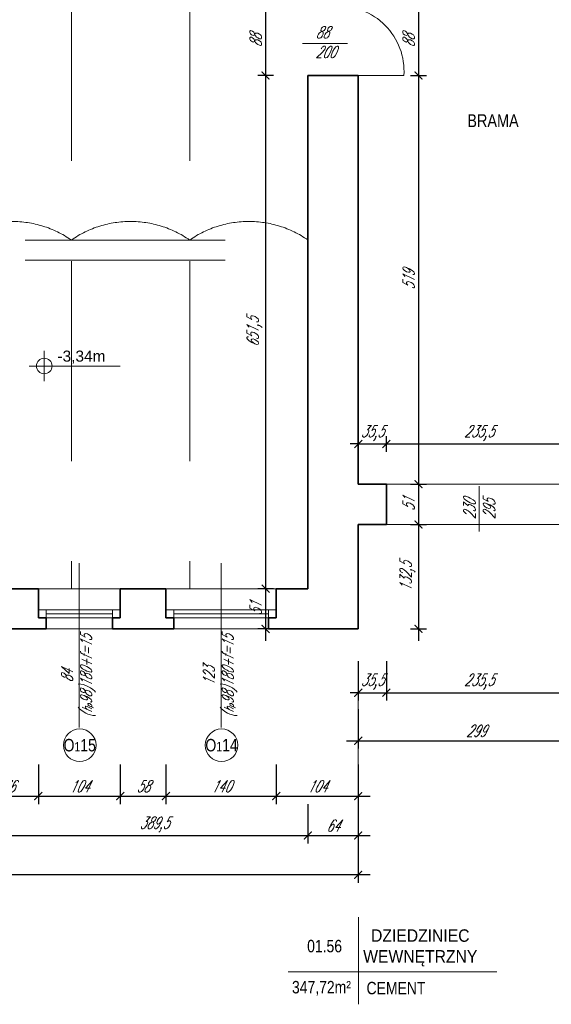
# Model space of a CAD drawing. Header units: millimetres. Extents: x 402 to 79005, y -7782 to 89952.
# Tile 231 of 256: x 25312 to 25987, y 37912 to 39161. Entities that reach past the tile are written whole.
import ezdxf
from ezdxf.enums import TextEntityAlignment as Align

# ---------------------------------------------------------------- set-up
doc = ezdxf.new("R2010")
doc.units = ezdxf.units.MM
doc.header["$LTSCALE"] = 10
doc.linetypes.add('DASHED', pattern=[19.05, 12.7, -6.35])
doc.layers.get('0').update_dxf_attribs({"lineweight": 0})
doc.layers.get('Defpoints').update_dxf_attribs({"color": 253})
for name, color, linetype, lineweight in [('01 parter - ściany', 253, 'Continuous', 35), ('03-01_okna', 253, 'Continuous', 15), ('03_drzwi', 253, 'Continuous', 15), ('04-1_widok', 253, 'Continuous', 5), ('04-2_nad', 253, 'DASHED', 5), ('05-01_wymiary', 253, 'Continuous', 5), ('05-03_opis', 253, 'Continuous', 5)]:
    doc.layers.add(name, color=color, linetype=linetype, lineweight=lineweight)
doc.styles.add('arial', font='ARIAL.TTF')
doc.styles.add('ariel', font='ARIAL.TTF', dxfattribs={"width": 0.8})
doc.styles.add('ariel_wym', font='simplex.shx', dxfattribs={"width": 0.65, "oblique": 25})
doc.dimstyles.new('ariel 50', dxfattribs={"dimtxt": 15, "dimasz": 10, "dimexe": 10, "dimexo": 0, "dimgap": 5, "dimtad": 1, "dimdec": 1, "dimrnd": 0.5, "dimtxsty": 'ariel_wym', "dimblk": 'ARCHTICK', "dimcen": 2.5, "dimdle": 15, "dimazin": 0, "dimtfac": 1, "dimtdec": 1, "dimtix": 1, "dimtmove": 0, "dimatfit": 3, "dimldrblk": 'DOT', "dimfxl": 0, "dimarcsym": 0})
doc.dimstyles.new('ariel 50 wnętrze', dxfattribs={"dimtxt": 15, "dimasz": 10, "dimexe": 10, "dimexo": 0, "dimgap": 5, "dimtad": 1, "dimdec": 1, "dimrnd": 0.5, "dimtxsty": 'ariel_wym', "dimblk": 'ARCHTICK', "dimcen": 2.5, "dimdle": 15, "dimazin": 0, "dimtfac": 1, "dimtdec": 1, "dimtix": 1, "dimtmove": 0, "dimatfit": 3, "dimldrblk": 'DOT', "dimfxl": 0, "dimarcsym": 0})

# ---------------------------------------------------------------- blocks, each defined once
blk = doc.blocks.new('_ArchTick')
at = {"color": 0, "linetype": 'ByBlock', "const_width": 0.15}
blk.add_lwpolyline([(-0.5, -0.5), (0.5, 0.5)], dxfattribs=at)
blk = doc.blocks.new('*D656')
at = {"layer": '05-01_wymiary', "color": 0, "lineweight": -2}
for p, q in [((25259.8, 38215.8), (25259.8, 38165.8)), ((25335.8, 38215.8), (25335.8, 38165.8)), ((25244.8, 38175.8), (25350.8, 38175.8))]:
    blk.add_line(p, q, dxfattribs=at)
at = {"layer": 'Defpoints', "color": 0}
for p in [(25259.8, 38439), (25335.8, 38439), (25335.8, 38175.8)]:
    blk.add_point(p, dxfattribs=at)
at = {"layer": '05-01_wymiary', "color": 0, "lineweight": -2, "xscale": 10, "yscale": 10, "zscale": 10, "rotation": 180}
blk.add_blockref('_ArchTick', (25259.8, 38175.8), dxfattribs=at)
at = {"layer": '05-01_wymiary', "color": 0, "lineweight": -2, "xscale": 10, "yscale": 10, "zscale": 10}
blk.add_blockref('_ArchTick', (25335.8, 38175.8), dxfattribs=at)
at = {"layer": '05-01_wymiary', "color": 0, "insert": (25297.8, 38188.3), "char_height": 15, "attachment_point": 5, "style": 'ariel_wym'}
blk.add_mtext('76', dxfattribs=at)
blk = doc.blocks.new('_Dot')
at = {"color": 0, "linetype": 'ByBlock', "lineweight": -2}
blk.add_line((-0.5, 0), (-1, 0), dxfattribs=at)
at = {"color": 0, "linetype": 'ByBlock', "const_width": 0.5}
blk.add_lwpolyline([(-0.25, 0, 1), (0.25, 0, 1)], format="xyb", close=True, dxfattribs=at)
blk = doc.blocks.new('*D657')
at = {"layer": '05-01_wymiary', "color": 0, "lineweight": -2}
for p, q in [((25335.8, 38215.8), (25335.8, 38165.8)), ((25439.8, 38215.8), (25439.8, 38165.8)), ((25320.8, 38175.8), (25454.8, 38175.8))]:
    blk.add_line(p, q, dxfattribs=at)
at = {"layer": 'Defpoints', "color": 0}
for p in [(25335.8, 38439), (25439.8, 38439), (25439.8, 38175.8)]:
    blk.add_point(p, dxfattribs=at)
at = {"layer": '05-01_wymiary', "color": 0, "lineweight": -2, "xscale": 10, "yscale": 10, "zscale": 10, "rotation": 180}
blk.add_blockref('_ArchTick', (25335.8, 38175.8), dxfattribs=at)
at = {"layer": '05-01_wymiary', "color": 0, "lineweight": -2, "xscale": 10, "yscale": 10, "zscale": 10}
blk.add_blockref('_ArchTick', (25439.8, 38175.8), dxfattribs=at)
at = {"layer": '05-01_wymiary', "color": 0, "insert": (25387.8, 38188.3), "char_height": 15, "attachment_point": 5, "style": 'ariel_wym'}
blk.add_mtext('104', dxfattribs=at)
blk = doc.blocks.new('*D658')
at = {"layer": '05-01_wymiary', "color": 0, "lineweight": -2}
for p, q in [((25439.8, 38215.8), (25439.8, 38165.8)), ((25497.8, 38215.8), (25497.8, 38165.8)), ((25424.8, 38175.8), (25512.8, 38175.8))]:
    blk.add_line(p, q, dxfattribs=at)
at = {"layer": 'Defpoints', "color": 0}
for p in [(25439.8, 38439), (25497.8, 38439.1), (25497.8, 38175.8)]:
    blk.add_point(p, dxfattribs=at)
at = {"layer": '05-01_wymiary', "color": 0, "lineweight": -2, "xscale": 10, "yscale": 10, "zscale": 10, "rotation": 180}
blk.add_blockref('_ArchTick', (25439.8, 38175.8), dxfattribs=at)
at = {"layer": '05-01_wymiary', "color": 0, "lineweight": -2, "xscale": 10, "yscale": 10, "zscale": 10}
blk.add_blockref('_ArchTick', (25497.8, 38175.8), dxfattribs=at)
at = {"layer": '05-01_wymiary', "color": 0, "insert": (25468.8, 38188.3), "char_height": 15, "attachment_point": 5, "style": 'ariel_wym'}
blk.add_mtext('58', dxfattribs=at)
blk = doc.blocks.new('*D659')
at = {"layer": '05-01_wymiary', "color": 0, "lineweight": -2}
for p, q in [((25497.8, 38215.8), (25497.8, 38165.8)), ((25637.8, 38215.8), (25637.8, 38165.8)), ((25482.8, 38175.8), (25652.8, 38175.8))]:
    blk.add_line(p, q, dxfattribs=at)
at = {"layer": 'Defpoints', "color": 0}
for p in [(25497.8, 38439.1), (25637.8, 38439.1), (25637.8, 38175.8)]:
    blk.add_point(p, dxfattribs=at)
at = {"layer": '05-01_wymiary', "color": 0, "lineweight": -2, "xscale": 10, "yscale": 10, "zscale": 10, "rotation": 180}
blk.add_blockref('_ArchTick', (25497.8, 38175.8), dxfattribs=at)
at = {"layer": '05-01_wymiary', "color": 0, "lineweight": -2, "xscale": 10, "yscale": 10, "zscale": 10}
blk.add_blockref('_ArchTick', (25637.8, 38175.8), dxfattribs=at)
at = {"layer": '05-01_wymiary', "color": 0, "insert": (25567.8, 38188.3), "char_height": 15, "attachment_point": 5, "style": 'ariel_wym'}
blk.add_mtext('140', dxfattribs=at)
blk = doc.blocks.new('*D660')
at = {"layer": '05-01_wymiary', "color": 0, "lineweight": -2}
for p, q in [((25637.8, 38215.8), (25637.8, 38165.8)), ((25741.8, 38215.8), (25741.8, 38165.8)), ((25622.8, 38175.8), (25756.8, 38175.8))]:
    blk.add_line(p, q, dxfattribs=at)
at = {"layer": 'Defpoints', "color": 0}
for p in [(25637.8, 38439.1), (25741.8, 38388), (25741.8, 38175.8)]:
    blk.add_point(p, dxfattribs=at)
at = {"layer": '05-01_wymiary', "color": 0, "lineweight": -2, "xscale": 10, "yscale": 10, "zscale": 10, "rotation": 180}
blk.add_blockref('_ArchTick', (25637.8, 38175.8), dxfattribs=at)
at = {"layer": '05-01_wymiary', "color": 0, "lineweight": -2, "xscale": 10, "yscale": 10, "zscale": 10}
blk.add_blockref('_ArchTick', (25741.8, 38175.8), dxfattribs=at)
at = {"layer": '05-01_wymiary', "color": 0, "insert": (25689.8, 38188.3), "char_height": 15, "attachment_point": 5, "style": 'ariel_wym'}
blk.add_mtext('104', dxfattribs=at)
blk = doc.blocks.new('*D665')
at = {"layer": '05-01_wymiary', "color": 0, "lineweight": -2}
for p, q in [((25288.4, 38165.8), (25288.4, 38115.8)), ((25677.8, 38165.8), (25677.8, 38115.8)), ((25273.4, 38125.8), (25692.8, 38125.8))]:
    blk.add_line(p, q, dxfattribs=at)
at = {"layer": 'Defpoints', "color": 0}
for p in [(25288.4, 38869), (25677.8, 38439.1), (25677.8, 38125.8)]:
    blk.add_point(p, dxfattribs=at)
at = {"layer": '05-01_wymiary', "color": 0, "lineweight": -2, "xscale": 10, "yscale": 10, "zscale": 10, "rotation": 180}
blk.add_blockref('_ArchTick', (25288.4, 38125.8), dxfattribs=at)
at = {"layer": '05-01_wymiary', "color": 0, "lineweight": -2, "xscale": 10, "yscale": 10, "zscale": 10}
blk.add_blockref('_ArchTick', (25677.8, 38125.8), dxfattribs=at)
at = {"layer": '05-01_wymiary', "color": 0, "insert": (25483.1, 38139.7), "char_height": 15, "attachment_point": 5, "style": 'ariel_wym'}
blk.add_mtext('389,5', dxfattribs=at)
blk = doc.blocks.new('*D666')
at = {"layer": '05-01_wymiary', "color": 0, "lineweight": -2}
for p, q in [((25677.8, 38165.8), (25677.8, 38115.8)), ((25741.8, 38165.8), (25741.8, 38115.8)), ((25662.8, 38125.8), (25756.8, 38125.8))]:
    blk.add_line(p, q, dxfattribs=at)
at = {"layer": 'Defpoints', "color": 0}
for p in [(25677.8, 38439.1), (25741.8, 38388), (25741.8, 38125.8)]:
    blk.add_point(p, dxfattribs=at)
at = {"layer": '05-01_wymiary', "color": 0, "lineweight": -2, "xscale": 10, "yscale": 10, "zscale": 10, "rotation": 180}
blk.add_blockref('_ArchTick', (25677.8, 38125.8), dxfattribs=at)
at = {"layer": '05-01_wymiary', "color": 0, "lineweight": -2, "xscale": 10, "yscale": 10, "zscale": 10}
blk.add_blockref('_ArchTick', (25741.8, 38125.8), dxfattribs=at)
at = {"layer": '05-01_wymiary', "color": 0, "insert": (25709.8, 38138.3), "char_height": 15, "attachment_point": 5, "style": 'ariel_wym'}
blk.add_mtext('64', dxfattribs=at)
blk = doc.blocks.new('*D667')
at = {"layer": '05-01_wymiary', "color": 0, "lineweight": -2}
for p, q in [((24111.7, 38115.8), (24111.7, 38065.8)), ((25741.8, 38115.8), (25741.8, 38065.8)), ((25756.8, 38075.8), (24096.7, 38075.8))]:
    blk.add_line(p, q, dxfattribs=at)
at = {"layer": 'Defpoints', "color": 0}
for p in [(24111.7, 38388), (25741.8, 38388), (24111.7, 38075.8)]:
    blk.add_point(p, dxfattribs=at)
at = {"layer": '05-01_wymiary', "color": 0, "lineweight": -2, "xscale": 10, "yscale": 10, "zscale": 10, "rotation": 180}
blk.add_blockref('_ArchTick', (24111.7, 38075.8), dxfattribs=at)
at = {"layer": '05-01_wymiary', "color": 0, "lineweight": -2, "xscale": 10, "yscale": 10, "zscale": 10}
blk.add_blockref('_ArchTick', (25741.8, 38075.8), dxfattribs=at)
at = {"layer": '05-01_wymiary', "color": 0, "insert": (24926.8, 38088.3), "char_height": 15, "attachment_point": 5, "style": 'ariel_wym'}
blk.add_mtext('1630', dxfattribs=at)
blk = doc.blocks.new('*D668')
at = {"layer": '05-01_wymiary', "color": 0, "lineweight": -2}
for p, q in [((25741.8, 38347.1), (25741.8, 38297.1)), ((25777.5, 38347.1), (25777.5, 38297.1)), ((25741.8, 38307.1), (25731.8, 38307.1)), ((25741.8, 38307.1), (25777.5, 38307.1)), ((25777.5, 38307.1), (25787.5, 38307.1))]:
    blk.add_line(p, q, dxfattribs=at)
at = {"layer": 'Defpoints', "color": 0}
for p in [(25741.8, 38520.7), (25777.5, 38520.7), (25777.5, 38307.1)]:
    blk.add_point(p, dxfattribs=at)
at = {"layer": '05-01_wymiary', "color": 0, "lineweight": -2, "xscale": 10, "yscale": 10, "zscale": 10}
blk.add_blockref('_ArchTick', (25741.8, 38307.1), dxfattribs=at)
at = {"layer": '05-01_wymiary', "color": 0, "lineweight": -2, "xscale": 10, "yscale": 10, "zscale": 10, "rotation": 180}
blk.add_blockref('_ArchTick', (25777.5, 38307.1), dxfattribs=at)
at = {"layer": '05-01_wymiary', "color": 0, "insert": (25759.7, 38321.1), "char_height": 15, "attachment_point": 5, "style": 'ariel_wym'}
blk.add_mtext('35,5', dxfattribs=at)
blk = doc.blocks.new('*D669')
at = {"layer": '05-01_wymiary', "color": 0, "lineweight": -2}
for p, q in [((25777.5, 38347.1), (25777.5, 38297.1)), ((26012.9, 38347.1), (26012.9, 38297.1)), ((25762.5, 38307.1), (26027.9, 38307.1))]:
    blk.add_line(p, q, dxfattribs=at)
at = {"layer": 'Defpoints', "color": 0}
for p in [(25777.5, 38520.7), (26012.9, 38520.7), (26012.9, 38307.1)]:
    blk.add_point(p, dxfattribs=at)
at = {"layer": '05-01_wymiary', "color": 0, "lineweight": -2, "xscale": 10, "yscale": 10, "zscale": 10, "rotation": 180}
blk.add_blockref('_ArchTick', (25777.5, 38307.1), dxfattribs=at)
at = {"layer": '05-01_wymiary', "color": 0, "lineweight": -2, "xscale": 10, "yscale": 10, "zscale": 10}
blk.add_blockref('_ArchTick', (26012.9, 38307.1), dxfattribs=at)
at = {"layer": '05-01_wymiary', "color": 0, "insert": (25895.2, 38321.1), "char_height": 15, "attachment_point": 5, "style": 'ariel_wym'}
blk.add_mtext('235,5', dxfattribs=at)
blk = doc.blocks.new('*D677')
at = {"layer": '05-01_wymiary', "color": 0, "lineweight": -2}
for p, q in [((25741.8, 38286.1), (25741.8, 38236.1)), ((26041, 38286.1), (26041, 38236.1)), ((25726.8, 38246.1), (26056, 38246.1))]:
    blk.add_line(p, q, dxfattribs=at)
at = {"layer": 'Defpoints', "color": 0}
for p in [(26041, 38571.7), (25741.8, 38520.7), (26041, 38246.1)]:
    blk.add_point(p, dxfattribs=at)
at = {"layer": '05-01_wymiary', "color": 0, "lineweight": -2, "xscale": 10, "yscale": 10, "zscale": 10, "rotation": 180}
blk.add_blockref('_ArchTick', (25741.8, 38246.1), dxfattribs=at)
at = {"layer": '05-01_wymiary', "color": 0, "lineweight": -2, "xscale": 10, "yscale": 10, "zscale": 10}
blk.add_blockref('_ArchTick', (26041, 38246.1), dxfattribs=at)
at = {"layer": '05-01_wymiary', "color": 0, "insert": (25891.4, 38258.6), "char_height": 15, "attachment_point": 5, "style": 'ariel_wym'}
blk.add_mtext('299', dxfattribs=at)
blk = doc.blocks.new('*D688')
at = {"layer": '05-01_wymiary', "color": 0, "lineweight": -2}
for p, q in [((25818.3, 39193.7), (25818.3, 39075.7)), ((25808.3, 39178.7), (25828.3, 39178.7)), ((25808.3, 39090.7), (25828.3, 39090.7))]:
    blk.add_line(p, q, dxfattribs=at)
at = {"layer": 'Defpoints', "color": 0}
for p in [(25741.8, 39178.7), (25741.8, 39090.7), (25818.3, 39090.7)]:
    blk.add_point(p, dxfattribs=at)
at = {"layer": '05-01_wymiary', "color": 0, "lineweight": -2, "xscale": 10, "yscale": 10, "zscale": 10}
for p, rotation in [((25818.3, 39178.7), 90), ((25818.3, 39090.7), 270)]:
    blk.add_blockref('_ArchTick', p, dxfattribs=dict(at, rotation=rotation))
at = {"layer": '05-01_wymiary', "color": 0, "insert": (25805.8, 39134.7), "char_height": 15, "attachment_point": 5, "rotation": 90, "style": 'ariel_wym'}
blk.add_mtext('88', dxfattribs=at)
blk = doc.blocks.new('*D689')
at = {"layer": '05-01_wymiary', "color": 0, "lineweight": -2}
for p, q in [((25818.3, 39105.7), (25818.3, 38556.7)), ((25808.3, 39090.7), (25828.3, 39090.7)), ((25808.3, 38571.7), (25828.3, 38571.7))]:
    blk.add_line(p, q, dxfattribs=at)
at = {"layer": 'Defpoints', "color": 0}
for p in [(25741.8, 39090.7), (25777.5, 38571.7), (25818.3, 38571.7)]:
    blk.add_point(p, dxfattribs=at)
at = {"layer": '05-01_wymiary', "color": 0, "lineweight": -2, "xscale": 10, "yscale": 10, "zscale": 10}
for p, rotation in [((25818.3, 39090.7), 90), ((25818.3, 38571.7), 270)]:
    blk.add_blockref('_ArchTick', p, dxfattribs=dict(at, rotation=rotation))
at = {"layer": '05-01_wymiary', "color": 0, "insert": (25805.8, 38831.2), "char_height": 15, "attachment_point": 5, "rotation": 90, "style": 'ariel_wym'}
blk.add_mtext('519', dxfattribs=at)
blk = doc.blocks.new('*D690')
at = {"layer": '05-01_wymiary', "color": 0, "lineweight": -2}
for p, q in [((25818.3, 38586.7), (25818.3, 38505.7)), ((25808.3, 38571.7), (25828.3, 38571.7)), ((25808.3, 38520.7), (25828.3, 38520.7))]:
    blk.add_line(p, q, dxfattribs=at)
at = {"layer": 'Defpoints', "color": 0}
for p in [(25777.5, 38571.7), (25777.5, 38520.7), (25818.3, 38520.7)]:
    blk.add_point(p, dxfattribs=at)
at = {"layer": '05-01_wymiary', "color": 0, "lineweight": -2, "xscale": 10, "yscale": 10, "zscale": 10}
for p, rotation in [((25818.3, 38571.7), 90), ((25818.3, 38520.7), 270)]:
    blk.add_blockref('_ArchTick', p, dxfattribs=dict(at, rotation=rotation))
at = {"layer": '05-01_wymiary', "color": 0, "insert": (25805.8, 38546.2), "char_height": 15, "attachment_point": 5, "rotation": 90, "style": 'ariel_wym'}
blk.add_mtext('51', dxfattribs=at)
blk = doc.blocks.new('*D691')
at = {"layer": '05-01_wymiary', "color": 0, "lineweight": -2}
for p, q in [((25818.3, 38535.7), (25818.3, 38373)), ((25808.3, 38520.7), (25828.3, 38520.7)), ((25808.3, 38388), (25828.3, 38388))]:
    blk.add_line(p, q, dxfattribs=at)
at = {"layer": 'Defpoints', "color": 0}
for p in [(25777.5, 38520.7), (25741.8, 38388), (25818.3, 38388)]:
    blk.add_point(p, dxfattribs=at)
at = {"layer": '05-01_wymiary', "color": 0, "lineweight": -2, "xscale": 10, "yscale": 10, "zscale": 10}
for p, rotation in [((25818.3, 38520.7), 90), ((25818.3, 38388), 270)]:
    blk.add_blockref('_ArchTick', p, dxfattribs=dict(at, rotation=rotation))
at = {"layer": '05-01_wymiary', "color": 0, "insert": (25804.4, 38454.4), "char_height": 15, "attachment_point": 5, "rotation": 90, "style": 'ariel_wym'}
blk.add_mtext('132,5', dxfattribs=at)
blk = doc.blocks.new('*D692')
at = {"layer": '05-01_wymiary', "color": 0, "lineweight": -2}
for p, q in [((25741.8, 38622.8), (25731.8, 38622.8)), ((25741.8, 38612.8), (25741.8, 38632.8)), ((25741.8, 38622.8), (25777.5, 38622.8)), ((25777.5, 38612.8), (25777.5, 38632.8)), ((25777.5, 38622.8), (25787.5, 38622.8))]:
    blk.add_line(p, q, dxfattribs=at)
at = {"layer": 'Defpoints', "color": 0}
for p in [(25777.5, 38622.8), (25741.8, 38571.7), (25777.5, 38571.7)]:
    blk.add_point(p, dxfattribs=at)
at = {"layer": '05-01_wymiary', "color": 0, "lineweight": -2, "xscale": 10, "yscale": 10, "zscale": 10}
blk.add_blockref('_ArchTick', (25741.8, 38622.8), dxfattribs=at)
at = {"layer": '05-01_wymiary', "color": 0, "lineweight": -2, "xscale": 10, "yscale": 10, "zscale": 10, "rotation": 180}
blk.add_blockref('_ArchTick', (25777.5, 38622.8), dxfattribs=at)
at = {"layer": '05-01_wymiary', "color": 0, "insert": (25759.7, 38636.7), "char_height": 15, "attachment_point": 5, "style": 'ariel_wym'}
blk.add_mtext('35,5', dxfattribs=at)
blk = doc.blocks.new('*D693')
at = {"layer": '05-01_wymiary', "color": 0, "lineweight": -2}
for p, q in [((25762.5, 38622.8), (26027.9, 38622.8)), ((25777.5, 38612.8), (25777.5, 38632.8)), ((26012.9, 38612.8), (26012.9, 38632.8))]:
    blk.add_line(p, q, dxfattribs=at)
at = {"layer": 'Defpoints', "color": 0}
for p in [(26012.9, 38622.8), (25777.5, 38571.7), (26012.9, 38571.7)]:
    blk.add_point(p, dxfattribs=at)
at = {"layer": '05-01_wymiary', "color": 0, "lineweight": -2, "xscale": 10, "yscale": 10, "zscale": 10, "rotation": 180}
blk.add_blockref('_ArchTick', (25777.5, 38622.8), dxfattribs=at)
at = {"layer": '05-01_wymiary', "color": 0, "lineweight": -2, "xscale": 10, "yscale": 10, "zscale": 10}
blk.add_blockref('_ArchTick', (26012.9, 38622.8), dxfattribs=at)
at = {"layer": '05-01_wymiary', "color": 0, "insert": (25895.2, 38636.7), "char_height": 15, "attachment_point": 5, "style": 'ariel_wym'}
blk.add_mtext('235,5', dxfattribs=at)
blk = doc.blocks.new('*D696')
at = {"layer": '05-01_wymiary', "color": 0, "lineweight": -2}
for p, q in [((25624.2, 39193.7), (25624.2, 39075.7)), ((25634.2, 39178.7), (25614.2, 39178.7)), ((25634.2, 39090.7), (25614.2, 39090.7))]:
    blk.add_line(p, q, dxfattribs=at)
at = {"layer": 'Defpoints', "color": 0}
for p in [(25677.8, 39178.7), (25624.2, 39090.7), (25677.8, 39090.7)]:
    blk.add_point(p, dxfattribs=at)
at = {"layer": '05-01_wymiary', "color": 0, "lineweight": -2, "xscale": 10, "yscale": 10, "zscale": 10}
for p, rotation in [((25624.2, 39178.7), 90), ((25624.2, 39090.7), 270)]:
    blk.add_blockref('_ArchTick', p, dxfattribs=dict(at, rotation=rotation))
at = {"layer": '05-01_wymiary', "color": 0, "insert": (25611.7, 39134.7), "char_height": 15, "attachment_point": 5, "rotation": 90, "style": 'ariel_wym'}
blk.add_mtext('88', dxfattribs=at)
blk = doc.blocks.new('*D697')
at = {"layer": '05-01_wymiary', "color": 0, "lineweight": -2}
for p, q in [((25624.2, 39105.7), (25624.2, 38424.1)), ((25634.2, 39090.7), (25614.2, 39090.7)), ((25634.2, 38439.1), (25614.2, 38439.1))]:
    blk.add_line(p, q, dxfattribs=at)
at = {"layer": 'Defpoints', "color": 0}
for p in [(25677.8, 39090.7), (25624.2, 38439.1), (25677.8, 38439.1)]:
    blk.add_point(p, dxfattribs=at)
at = {"layer": '05-01_wymiary', "color": 0, "lineweight": -2, "xscale": 10, "yscale": 10, "zscale": 10}
for p, rotation in [((25624.2, 39090.7), 90), ((25624.2, 38439.1), 270)]:
    blk.add_blockref('_ArchTick', p, dxfattribs=dict(at, rotation=rotation))
at = {"layer": '05-01_wymiary', "color": 0, "insert": (25610.2, 38764.9), "char_height": 15, "attachment_point": 5, "rotation": 90, "style": 'ariel_wym'}
blk.add_mtext('651,5', dxfattribs=at)
blk = doc.blocks.new('*D698')
at = {"layer": '05-01_wymiary', "color": 0, "lineweight": -2}
for p, q in [((25624.2, 38454.1), (25624.2, 38373)), ((25634.2, 38439.1), (25614.2, 38439.1)), ((25634.2, 38388), (25614.2, 38388))]:
    blk.add_line(p, q, dxfattribs=at)
at = {"layer": 'Defpoints', "color": 0}
for p in [(25677.8, 38439.1), (25624.2, 38388), (25741.8, 38388)]:
    blk.add_point(p, dxfattribs=at)
at = {"layer": '05-01_wymiary', "color": 0, "lineweight": -2, "xscale": 10, "yscale": 10, "zscale": 10}
for p, rotation in [((25624.2, 38439.1), 90), ((25624.2, 38388), 270)]:
    blk.add_blockref('_ArchTick', p, dxfattribs=dict(at, rotation=rotation))
at = {"layer": '05-01_wymiary', "color": 0, "insert": (25611.7, 38413.6), "char_height": 15, "attachment_point": 5, "rotation": 90, "style": 'ariel_wym'}
blk.add_mtext('51', dxfattribs=at)
blk = doc.blocks.new('kota rzutowa')
at = {"ltscale": 0.5}
for p, q in [((0, -20.6), (0, 20.6)), ((-20.6, 0), (102.8, 0))]:
    blk.add_line(p, q, dxfattribs=at)
blk.add_circle((0, 0), 10.6, dxfattribs=at)
at = {"ltscale": 0.5, "style": 'arial'}
blk.add_attdef('POZ._POSADKI_WYKOŃCZONWJ', text='', height=15, dxfattribs=at).set_placement((17.9, 1.4), align=Align.BOTTOM_LEFT)
blk.add_attdef('POZ._POSADZKI_KONSTRUKCJA', text='', height=15, dxfattribs=at).set_placement((17, -5), align=Align.TOP_LEFT)

msp = doc.modelspace()

# ---------------------------------------------------------------- linework, layer by layer
at = {"layer": '01 parter - ściany'}
for p, q in [((25677.83, 39090.73), (25677.83, 38439.05)), ((25741.83, 39090.73), (25677.83, 39090.73)), ((25741.83, 39090.73), (25741.83, 38571.73)), ((25741.83, 38571.73), (25777.51, 38571.73)), ((25777.51, 38520.73), (25777.51, 38571.73)), ((25741.83, 38520.73), (25741.83, 38388.05)), ((25777.51, 38520.73), (25741.83, 38520.73)), ((25335.85, 38438.96), (25259.82, 38438.96)), ((25335.85, 38438.96), (25335.85, 38402.08)), ((25439.82, 38439.1), (25439.82, 38402.1)), ((25439.82, 38439.03), (25439.82, 38402.1)), ((25497.83, 38439.03), (25439.82, 38439.03)), ((25497.83, 38439.1), (25497.83, 38402.08)), ((25637.83, 38439.1), (25637.83, 38402.1)), ((25637.83, 38439.1), (25637.83, 38402.1)), ((25677.83, 38439.1), (25637.83, 38439.1)), ((25345.82, 38402.08), (25335.85, 38402.08)), ((25345.82, 38387.96), (25345.82, 38402.08)), ((25429.82, 38388.03), (25429.82, 38402.1)), ((25439.79, 38402.08), (25429.82, 38402.08)), ((25507.81, 38402.08), (25497.83, 38402.08)), ((25507.81, 38388.08), (25507.81, 38402.08)), ((25627.83, 38388.08), (25627.83, 38402.1)), ((25637.8, 38402.08), (25627.83, 38402.08)), ((25345.82, 38387.96), (25249.82, 38387.96)), ((25507.81, 38388.03), (25429.82, 38388.03)), ((25741.83, 38388.05), (25627.83, 38388.08))]:
    msp.add_line(p, q, dxfattribs=at)
at = {"layer": '03-01_okna', "linetype": 'Continuous', "lineweight": 0}
for p, q in [((25439.82, 38412.1), (25335.85, 38412.08)), ((25345.82, 38402.08), (25345.82, 38412.08)), ((25429.82, 38402.08), (25429.82, 38412.08)), ((25637.83, 38412.1), (25497.83, 38412.08)), ((25507.81, 38402.08), (25507.8, 38412.08)), ((25627.83, 38402.08), (25627.83, 38412.08)), ((25429.82, 38407.1), (25345.82, 38407.08)), ((25429.82, 38402.1), (25345.82, 38402.08)), ((25627.83, 38407.1), (25507.81, 38407.08)), ((25627.83, 38402.1), (25507.81, 38402.08)), ((25345.82, 38388.08), (25429.82, 38388.08)), ((25507.81, 38388.08), (25627.83, 38388.08))]:
    msp.add_line(p, q, dxfattribs=at)
at = {"layer": '03_drzwi'}
for p, q in [((25671.23, 39131.34), (25728.01, 39131.34)), ((25799.83, 39090.73), (25709.83, 39090.73)), ((25895.21, 38569.41), (25895.21, 38511.52))]:
    msp.add_line(p, q, dxfattribs=at)
msp.add_arc((25717.01, 39095.85), 82.98, 356.46283, 92.81359, dxfattribs=at)
at = {"layer": '04-1_widok'}
for p, q in [((25335.85, 38439.03), (25439.82, 38439.1)), ((25497.83, 38439.03), (25637.83, 38439.1))]:
    msp.add_line(p, q, dxfattribs=at)
at = {"layer": '04-2_nad', "ltscale": 2}
for p, q in [((25377.69, 39617.05), (25377.69, 38438.91)), ((25527.89, 39617.05), (25527.89, 38438.91)), ((24176.09, 38881.75), (25678.09, 38881.75)), ((24176.09, 38856.31), (25678.09, 38856.31)), ((25777.51, 38571.73), (26012.9, 38571.73)), ((26012.9, 38520.73), (25777.51, 38520.73))]:
    msp.add_line(p, q, dxfattribs=at)
for centre in [(25302.59, 38773.72), (25452.79, 38773.72), (25602.99, 38773.72)]:
    msp.add_arc(centre, 131.57, 55.1937, 124.8063, dxfattribs=at)
at = {"layer": '05-01_wymiary'}
msp.add_line((25741.83, 38065.76), (25741.83, 38342.12), dxfattribs=at)
at = {"layer": '05-03_opis', "lineweight": 0}
for p, q in [((25387.82, 38471.47), (25387.82, 38263.07)), ((25567.82, 38471.47), (25567.82, 38263.07)), ((25742.32, 38022.28), (25742.32, 37911.53)), ((25652.7, 37952.62), (25917.57, 37952.62))]:
    msp.add_line(p, q, dxfattribs=at)
for centre in [(25388.32, 38240.38), (25568.32, 38240.38)]:
    msp.add_circle(centre, 20.69, dxfattribs=at)

# ---------------------------------------------------------------- block references
at = {"layer": '05-03_opis', "xscale": 0.9359999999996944, "yscale": 0.9359999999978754, "zscale": 0.9359999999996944}
msp.add_blockref('kota rzutowa', (25343.27, 38721.8), dxfattribs=at).add_auto_attribs({'POZ._POSADKI_WYKOŃCZONWJ': '-3,34m'})

# ---------------------------------------------------------------- texts
at = {"layer": '03_drzwi', "char_height": 15, "width": 160.5905, "attachment_point": 7, "style": 'ariel_wym'}
for s, insert, rotation in [('88\\P200', (25687.72, 39112.84), 0.0085), ('230\\P295', (25915.51, 38527.32), 90)]:
    msp.add_mtext(s, dxfattribs=dict(at, insert=insert, rotation=rotation))
at = {"layer": '05-03_opis', "insert": (25912.88, 39033.21), "char_height": 16.396, "width": 76.2388, "attachment_point": 5, "style": 'ariel'}
msp.add_mtext('BRAMA ', dxfattribs=at)
at = {"layer": '05-03_opis', "lineweight": 0, "char_height": 14.4, "width": 62.6613, "attachment_point": 5, "rotation": 90, "style": 'ariel_wym'}
for s, insert in [('84\\P({\\H0.8333x;h\\H0.6x;p}98)180+f=15', (25386.74, 38328.22)), ('123\\P({\\H0.8333x;h\\H0.6x;p}98)180+f=15', (25566.74, 38328.22))]:
    msp.add_mtext(s, dxfattribs=dict(at, insert=insert))
at = {"layer": '05-03_opis', "lineweight": 0, "char_height": 15.84, "width": 75.1935, "attachment_point": 5, "style": 'ariel'}
for s, insert in [('O{\\H0.7576x;1}15', (25388.32, 38240.38)), ('O{\\H0.7576x;1}14', (25568.32, 38240.38)), ('\\W0.9;{\\fArial|b0|i0|c238|p34;DZIEDZINIEC\\PWEWNĘTRZNY}', (25820.59, 37983.2)), ('{\\fArial|b0|i0|c238|p34;01.56}', (25699.15, 37985.31)), ('{\\fArial|b0|i0|c238|p34;347,72m²}', (25695.14, 37931.81)), ('CEMENT', (25789.74, 37932.01))]:
    msp.add_mtext(s, dxfattribs=dict(at, insert=insert))

# ---------------------------------------------------------------- dimensions: what is measured, and where the dimension line sits
at = {"layer": '05-01_wymiary'}
for base, p1, p2, picture, middle in [((25624.15, 39090.73), (25677.83, 39178.73), (25677.83, 39090.73), '*D696', (25611.65, 39134.73)), ((25818.3, 39090.73), (25741.83, 39178.73), (25741.83, 39090.73), '*D688', (25805.8, 39134.73)), ((25624.15, 38439.1), (25677.83, 39090.73), (25677.83, 38439.1), '*D697', (25610.22, 38764.92)), ((25818.3, 38571.73), (25741.83, 39090.73), (25777.51, 38571.73), '*D689', (25805.8, 38831.23)), ((25818.3, 38520.73), (25777.51, 38571.73), (25777.51, 38520.73), '*D690', (25805.8, 38546.23)), ((25818.3, 38388.05), (25777.51, 38520.73), (25741.83, 38388.05), '*D691', (25804.38, 38454.39)), ((25624.1511, 38388.0465), (25677.8346, 38439.1015), (25741.8346, 38388.0465), '*D698', (25611.6511, 38413.574))]:
    dim = msp.add_linear_dim(base=base, p1=p1, p2=p2, angle=90, dimstyle='ariel 50 wnętrze', override={"dimtmove": 1}, dxfattribs=at)
    dim.commit()
    dim.dimension.update_dxf_attribs({"geometry": picture, "text_midpoint": middle})
for base, p1, p2, dimstyle, picture, middle in [((25677.83, 38125.76), (25288.43, 38868.95), (25677.83, 38439.1), 'ariel 50', '*D665', (25483.13, 38139.69)), ((26012.9, 38622.77), (25777.51, 38571.73), (26012.9, 38571.73), 'ariel 50 wnętrze', '*D693', (25895.21, 38636.7)), ((26012.9, 38307.12), (25777.51, 38520.73), (26012.9, 38520.73), 'ariel 50', '*D669', (25895.21, 38321.05)), ((25335.85, 38175.76), (25259.82, 38438.96), (25335.85, 38439.03), 'ariel 50', '*D656', (25297.83, 38188.26)), ((25439.82, 38175.76), (25335.85, 38439.03), (25439.82, 38439.03), 'ariel 50', '*D657', (25387.83, 38188.26)), ((25497.83, 38175.76), (25439.82, 38439.03), (25497.83, 38439.1), 'ariel 50', '*D658', (25468.83, 38188.26)), ((25637.83, 38175.76), (25497.83, 38439.1), (25637.83, 38439.1), 'ariel 50', '*D659', (25567.83, 38188.26)), ((25741.83, 38175.76), (25637.83, 38439.1), (25741.83, 38388.05), 'ariel 50', '*D660', (25689.83, 38188.26)), ((25741.83, 38125.76), (25677.83, 38439.1), (25741.83, 38388.05), 'ariel 50', '*D666', (25709.83, 38138.26))]:
    dim = msp.add_linear_dim(base=base, p1=p1, p2=p2, dimstyle=dimstyle, override={"dimtmove": 1}, dxfattribs=at)
    dim.commit()
    dim.dimension.update_dxf_attribs({"geometry": picture, "text_midpoint": middle})
for base, p1, p2, dimstyle, picture, middle in [((25777.51, 38622.77), (25741.83, 38571.73), (25777.51, 38571.73), 'ariel 50 wnętrze', '*D692', (25759.67, 38636.7)), ((26041.04, 38246.15), (25741.83, 38520.73), (26041.04, 38571.73), 'ariel 50', '*D677', (25891.44, 38258.65)), ((25777.51, 38307.12), (25741.83, 38520.73), (25777.51, 38520.73), 'ariel 50', '*D668', (25759.67, 38321.05)), ((24111.69, 38075.76), (25741.83, 38388.04), (24111.69, 38388.04), 'ariel 50', '*D667', (24926.76, 38088.26))]:
    dim = msp.add_linear_dim(base=base, p1=p1, p2=p2, dimstyle=dimstyle, dxfattribs=at)
    dim.commit()
    dim.dimension.update_dxf_attribs({"geometry": picture, "text_midpoint": middle})

doc.saveas('drawing.dxf')
